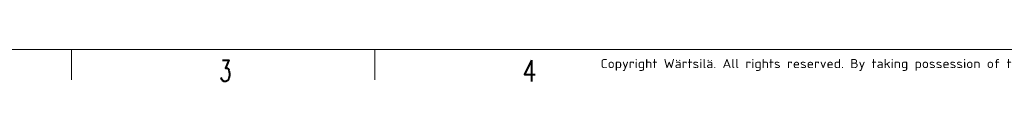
# Model space of a CAD drawing. Header units: inches. Extents: x 0 to 23760, y -13 to 16800.
# Tile 24 of 256: x 3538 to 10034, y -13 to 222. Entities that reach past the tile are written whole.
import ezdxf

# ---------------------------------------------------------------- set-up
doc = ezdxf.new("R2010")
doc.units = ezdxf.units.IN
doc.layers.add('210', color=7, linetype='Continuous', true_color=0xffffff)
doc.styles.add('iso-1', font='isocp.shx')
doc.styles.add('latin_extended', font='simplex.shx')

msp = doc.modelspace()

# ---------------------------------------------------------------- linework, layer by layer
at = {"layer": '210', "color": 7, "linetype": 'Continuous', "lineweight": 18}
for p, q in [((200, 200), (23560, 200)), ((3880, 0), (3880, 200)), ((5880, 0), (5880, 200))]:
    msp.add_line(p, q, dxfattribs=at)

# ---------------------------------------------------------------- texts
at = {"layer": '210', "color": 211, "linetype": 'Continuous', "lineweight": 13, "insert": (7369.968, 59.059), "char_height": 60, "attachment_point": 7, "line_spacing_factor": 0.963855, "style": 'iso-1'}
msp.add_mtext('\\W1.2083;Copyright Wärtsilä. All rights reserved. By taking possession of the drawing the recipient recognizes and honours these rights. Neither the whole nor any part of this drawing may be used in any way for construction, fabrication, marketing or any other', dxfattribs=at)
at = {"layer": '210', "color": 211, "linetype": 'Continuous', "lineweight": 18, "char_height": 140, "attachment_point": 7, "line_spacing_factor": 0.963855, "style": 'latin_extended'}
for s, insert in [('\\W0.6563;3', (4855.328, -10.697)), ('\\W0.7656;4', (6855.328, -10.697))]:
    msp.add_mtext(s, dxfattribs=dict(at, insert=insert))

doc.saveas('drawing.dxf')
